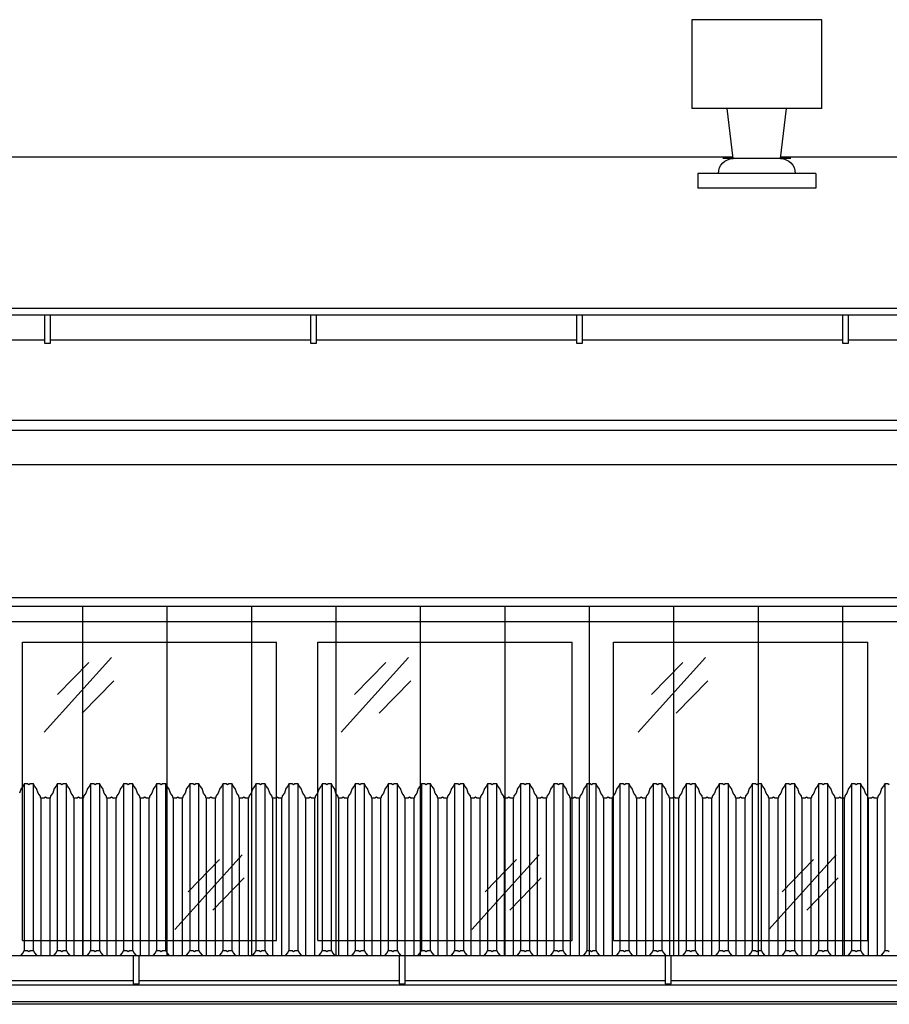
# Model space of a CAD drawing. Header units: millimetres. Extents: x 59331 to 112314, y -16110 to 34390.
# Tile 29 of 198: x 64796 to 65091, y -2169 to -1836. Entities that reach past the tile are written whole.
import ezdxf

# ---------------------------------------------------------------- set-up
doc = ezdxf.new("R2010")
doc.units = ezdxf.units.MM
doc.set_wipeout_variables(frame=1)
for name, color, linetype in [('_HSA_STOLARKA_ZEWNĘTRZNA', 132, 'Continuous'), ('_HSA_WIDOKOWE', 1, 'Continuous'), ('_HSA_WIDOKOWE_CIENKIE', 8, 'Continuous'), ('_HSA_ŚCIANY_CIENKIE', 2, 'Continuous'), ('_HSA_ŚCIANY_DZIAŁOWE', 6, 'Continuous')]:
    doc.layers.add(name, color=color, linetype=linetype)

# ---------------------------------------------------------------- blocks, each defined once
blk = doc.blocks.new('A$C40757a77')
blk.add_wipeout([(-1186, 115), (-1186, 0), (-586, 0), (-586, 115)])
for p, q in [((-1079, 7), (-1079, 108)), ((-1079, 108), (-993, 108)), ((-993, 7), (-993, 108)), ((-979, 7), (-979, 108)), ((-979, 108), (-893, 108)), ((-893, 7), (-893, 108)), ((-879, 7), (-879, 108)), ((-879, 108), (-793, 108)), ((-793, 7), (-793, 108)), ((-1079, 7), (-993, 7)), ((-979, 7), (-893, 7)), ((-879, 7), (-793, 7))]:
    blk.add_line(p, q)
at = {"ltscale": 10}
blk.add_lwpolyline([(-1186, 115), (-586, 115), (-586, 0), (-1186, 0)], close=True, dxfattribs=at)
at = {"layer": '_HSA_WIDOKOWE_CIENKIE', "color": 9}
for points in [[(-1071.63, 77.51), (-1048.83, 102.73)], [(-1067.15, 90.23), (-1056.52, 101.14)], [(-971.13, 77.51), (-948.33, 102.73)], [(-966.65, 90.23), (-956.02, 101.14)], [(-870.63, 77.51), (-847.83, 102.73)], [(-866.15, 90.23), (-855.52, 101.14)], [(-1058.76, 83.99), (-1048.13, 94.9)], [(-958.26, 83.99), (-947.63, 94.9)], [(-857.76, 83.99), (-847.13, 94.9)], [(-1027.45, 10.79), (-1004.64, 36.01)], [(-1022.97, 23.51), (-1012.34, 34.42)], [(-926.95, 10.79), (-904.14, 36.01)], [(-922.47, 23.51), (-911.84, 34.42)], [(-826.45, 10.79), (-803.64, 36.01)], [(-821.97, 23.51), (-811.34, 34.42)], [(-1014.57, 17.27), (-1003.94, 28.18)], [(-914.07, 17.27), (-903.44, 28.18)], [(-813.57, 17.27), (-802.94, 28.18)]]:
    blk.add_lwpolyline(points, dxfattribs=at)
blk = doc.blocks.new('A$Cd050fd5c')
at = {"transparency": 33554687}
h = blk.add_hatch(dxfattribs=at)
h.set_pattern_fill('ANSI31', color=256, scale=9, angle=45)
h.set_pattern_definition([(90, (-65884.325, 19154.596), (-28.575, 0), [])])
h.paths.add_polyline_path([(-3, -3), (-5398, -3), (-5398, -128), (-3, -128)])
for points in [[(0, 0), (-5401, 0), (-5401, -131), (0, -131)], [(-3, -3), (-5398, -3), (-5398, -128), (-3, -128)]]:
    blk.add_lwpolyline(points, close=True)
blk = doc.blocks.new('*U119')
blk.add_wipeout([(0, 8.5), (0, 0), (10264, 0), (10264, 8.5)])
for p, q in [((10264, 8.5), (0, 8.5)), ((10264, 0), (0, 0))]:
    blk.add_line(p, q)
for points in [[(4329.47, -1), (4331.47, -1), (4331.47, 8.5), (4329.47, 8.5)], [(4419.47, -1), (4421.47, -1), (4421.47, 8.5), (4419.47, 8.5)], [(4509.47, -1), (4511.47, -1), (4511.47, 8.5), (4509.47, 8.5)], [(4599.47, -1), (4601.47, -1), (4601.47, 8.5), (4599.47, 8.5)]]:
    blk.add_wipeout(points)
for points in [[(4329.47, -1), (4331.47, -1), (4331.47, 8.5), (4329.47, 8.5)], [(4419.47, -1), (4421.47, -1), (4421.47, 8.5), (4419.47, 8.5)], [(4509.47, -1), (4511.47, -1), (4511.47, 8.5), (4509.47, 8.5)], [(4599.47, -1), (4601.47, -1), (4601.47, 8.5), (4599.47, 8.5)]]:
    blk.add_lwpolyline(points, close=True)
blk = doc.blocks.new('DASZEK')
for points in [[(4656.7, 67.88), (4656.24, 68.18), (4655.13, 68.18), (4654.78, 67.44), (4654.1, 66.6), (4653.57, 65.07), (4652.88, 64.11), (4652.68, 63.41), (4651.56, 63.41), (4651.1, 63.7), (4650.65, 63.41), (4649.53, 63.41), (4649.32, 64.11), (4648.63, 65.07), (4648.11, 66.6), (4647.43, 67.44), (4647.08, 68.18), (4645.96, 68.18), (4645.5, 67.88), (4645.05, 68.18), (4643.93, 68.18), (4643.58, 67.44), (4642.9, 66.6), (4642.37, 65.07), (4641.68, 64.11), (4641.48, 63.41), (4640.36, 63.41), (4639.9, 63.7), (4639.45, 63.41), (4638.33, 63.41), (4638.13, 64.11), (4637.44, 65.07), (4636.91, 66.6), (4636.23, 67.44), (4635.88, 68.18), (4634.76, 68.18), (4634.31, 67.88), (4633.85, 68.18), (4632.73, 68.18), (4632.38, 67.44), (4631.7, 66.6), (4631.18, 65.07), (4630.49, 64.11), (4630.28, 63.41), (4629.16, 63.41), (4628.71, 63.7), (4628.25, 63.41), (4627.13, 63.41), (4626.93, 64.11), (4626.24, 65.07), (4625.71, 66.6), (4625.03, 67.44), (4624.68, 68.18), (4623.57, 68.18), (4623.11, 67.88), (4622.65, 68.18), (4621.54, 68.18), (4621.19, 67.44), (4620.51, 66.6), (4619.98, 65.07), (4619.29, 64.11), (4619.08, 63.41), (4617.97, 63.41), (4617.51, 63.7), (4617.05, 63.41), (4615.94, 63.41), (4615.73, 64.11), (4615.04, 65.07), (4614.51, 66.6), (4613.83, 67.44), (4613.48, 68.18), (4612.37, 68.18), (4611.91, 67.88), (4611.45, 68.18), (4610.34, 68.18), (4609.99, 67.44), (4609.31, 66.6), (4608.78, 65.07), (4608.09, 64.11), (4607.88, 63.41), (4606.77, 63.41), (4606.31, 63.7), (4605.85, 63.41), (4604.74, 63.41), (4604.53, 64.11), (4603.84, 65.07), (4603.31, 66.6), (4602.63, 67.44), (4602.28, 68.18), (4601.17, 68.18), (4600.71, 67.88), (4600.25, 68.18), (4599.14, 68.18), (4598.79, 67.44), (4598.11, 66.6), (4597.58, 65.07), (4596.89, 64.11), (4596.68, 63.41), (4595.57, 63.41), (4595.11, 63.7), (4594.65, 63.41), (4593.54, 63.41), (4593.33, 64.11), (4592.64, 65.07), (4592.11, 66.6), (4591.43, 67.44), (4591.08, 68.18), (4589.97, 68.18), (4589.51, 67.88), (4589.05, 68.18), (4587.94, 68.18), (4587.59, 67.44), (4586.91, 66.6), (4586.38, 65.07), (4585.69, 64.11), (4585.49, 63.41), (4584.37, 63.41), (4583.91, 63.7), (4583.46, 63.41), (4582.34, 63.41), (4582.13, 64.11), (4581.44, 65.07), (4580.92, 66.6), (4580.24, 67.44), (4579.89, 68.18), (4578.77, 68.18), (4578.31, 67.88), (4577.86, 68.18), (4576.74, 68.18), (4576.39, 67.44), (4575.71, 66.6), (4575.18, 65.07), (4574.49, 64.11), (4574.29, 63.41), (4573.17, 63.41), (4572.71, 63.7), (4572.26, 63.41), (4571.14, 63.41), (4570.94, 64.11), (4570.25, 65.07), (4569.72, 66.6), (4569.04, 67.44), (4568.69, 68.18), (4567.57, 68.18), (4567.12, 67.88), (4566.66, 68.18), (4565.54, 68.18), (4565.19, 67.44), (4564.51, 66.6), (4563.99, 65.07), (4563.3, 64.11), (4563.09, 63.41), (4561.97, 63.41), (4561.52, 63.7), (4561.06, 63.41), (4559.94, 63.41), (4559.74, 64.11), (4559.05, 65.07), (4558.52, 66.6), (4557.84, 67.44), (4557.49, 68.18), (4556.38, 68.18), (4555.92, 67.88), (4555.46, 68.18), (4554.35, 68.18), (4554, 67.44), (4553.32, 66.6), (4552.79, 65.07), (4552.1, 64.11), (4551.89, 63.41), (4550.78, 63.41), (4550.32, 63.7), (4549.86, 63.41), (4548.75, 63.41), (4548.54, 64.11), (4547.85, 65.07), (4547.32, 66.6), (4546.64, 67.44), (4546.29, 68.18), (4545.18, 68.18), (4544.72, 67.88), (4544.26, 68.18), (4543.15, 68.18), (4542.8, 67.44), (4542.12, 66.6), (4541.59, 65.07), (4540.9, 64.11), (4540.69, 63.41), (4539.58, 63.41), (4539.12, 63.7), (4538.66, 63.41), (4537.55, 63.41), (4537.34, 64.11), (4536.65, 65.07), (4536.12, 66.6), (4535.44, 67.44), (4535.09, 68.18), (4533.98, 68.18), (4533.52, 67.88), (4533.06, 68.18), (4531.95, 68.18), (4531.6, 67.44), (4530.92, 66.6), (4530.39, 65.07), (4529.7, 64.11), (4529.49, 63.41), (4528.38, 63.41), (4527.92, 63.7), (4527.46, 63.41), (4526.35, 63.41), (4526.14, 64.11), (4525.45, 65.07), (4524.92, 66.6), (4524.24, 67.44), (4523.89, 68.18), (4522.78, 68.18), (4522.32, 67.88), (4521.86, 68.18), (4520.75, 68.18), (4520.4, 67.44), (4519.72, 66.6), (4519.19, 65.07), (4518.5, 64.11), (4518.3, 63.41), (4517.18, 63.41), (4516.72, 63.7), (4516.27, 63.41), (4515.15, 63.41), (4514.94, 64.11), (4514.25, 65.07), (4513.73, 66.6), (4513.05, 67.44), (4512.7, 68.18), (4511.58, 68.18), (4511.12, 67.88), (4510.67, 68.18), (4509.55, 68.18), (4509.2, 67.44), (4508.52, 66.6), (4507.99, 65.07), (4507.3, 64.11), (4507.1, 63.41), (4505.98, 63.41), (4505.52, 63.7), (4505.07, 63.41), (4503.95, 63.41), (4503.75, 64.11), (4503.06, 65.07), (4502.53, 66.6), (4501.85, 67.44), (4501.5, 68.18), (4500.38, 68.18), (4499.93, 67.88), (4499.47, 68.18), (4498.35, 68.18), (4498, 67.44), (4497.32, 66.6), (4496.8, 65.07), (4496.11, 64.11), (4495.9, 63.41), (4494.78, 63.41), (4494.33, 63.7), (4493.87, 63.41), (4492.75, 63.41), (4492.55, 64.11), (4491.86, 65.07), (4491.33, 66.6), (4490.65, 67.44), (4490.3, 68.18), (4489.19, 68.18), (4488.73, 67.88), (4488.27, 68.18), (4487.16, 68.18), (4486.81, 67.44), (4486.13, 66.6), (4485.6, 65.07), (4484.91, 64.11), (4484.7, 63.41), (4483.59, 63.41), (4483.13, 63.7), (4482.67, 63.41), (4481.56, 63.41), (4481.35, 64.11), (4480.66, 65.07), (4480.13, 66.6), (4479.45, 67.44), (4479.1, 68.18), (4477.99, 68.18), (4477.53, 67.88), (4477.07, 68.18), (4475.96, 68.18), (4475.61, 67.44), (4474.93, 66.6), (4474.4, 65.07), (4473.71, 64.11), (4473.5, 63.41), (4472.39, 63.41), (4471.93, 63.7), (4471.47, 63.41), (4470.36, 63.41), (4470.15, 64.11), (4469.46, 65.07), (4468.93, 66.6), (4468.25, 67.44), (4467.9, 68.18), (4466.79, 68.18), (4466.33, 67.88), (4465.87, 68.18), (4464.76, 68.18), (4464.41, 67.44), (4463.73, 66.6), (4463.2, 65.07), (4462.51, 64.11), (4462.3, 63.41), (4461.19, 63.41), (4460.73, 63.7), (4460.27, 63.41), (4459.16, 63.41), (4458.95, 64.11), (4458.26, 65.07), (4457.73, 66.6), (4457.05, 67.44), (4456.7, 68.18), (4455.59, 68.18), (4455.13, 67.88), (4454.67, 68.18), (4453.56, 68.18), (4453.21, 67.44), (4452.53, 66.6), (4452, 65.07), (4451.31, 64.11), (4451.11, 63.41), (4449.99, 63.41), (4449.53, 63.7), (4449.08, 63.41), (4447.96, 63.41), (4447.75, 64.11), (4447.06, 65.07), (4446.54, 66.6), (4445.86, 67.44), (4445.51, 68.18), (4444.39, 68.18), (4443.93, 67.88), (4443.48, 68.18), (4442.36, 68.18), (4442.01, 67.44), (4441.33, 66.6), (4440.8, 65.07), (4440.11, 64.11), (4439.91, 63.41), (4438.79, 63.41), (4438.34, 63.7), (4437.88, 63.41), (4436.76, 63.41), (4436.56, 64.11), (4435.87, 65.07), (4435.34, 66.6), (4434.66, 67.44), (4434.31, 68.18), (4433.19, 68.18), (4432.74, 67.88), (4432.28, 68.18), (4431.16, 68.18), (4430.81, 67.44), (4430.13, 66.6), (4429.61, 65.07), (4428.92, 64.11), (4428.71, 63.41), (4427.59, 63.41), (4427.14, 63.7), (4426.68, 63.41), (4425.56, 63.41), (4425.36, 64.11), (4424.67, 65.07), (4424.14, 66.6), (4423.46, 67.44), (4423.11, 68.18), (4422, 68.18), (4421.54, 67.88), (4421.08, 68.18), (4419.97, 68.18), (4419.62, 67.44), (4418.94, 66.6), (4418.41, 65.07), (4417.72, 64.11), (4417.51, 63.41), (4416.4, 63.41), (4415.94, 63.7), (4415.48, 63.41), (4414.37, 63.41), (4414.16, 64.11), (4413.47, 65.07), (4412.94, 66.6), (4412.26, 67.44), (4411.91, 68.18), (4410.8, 68.18), (4410.34, 67.88), (4409.88, 68.18), (4408.77, 68.18), (4408.42, 67.44), (4407.74, 66.6), (4407.21, 65.07), (4406.52, 64.11), (4406.31, 63.41), (4405.2, 63.41), (4404.74, 63.7), (4404.28, 63.41), (4403.17, 63.41), (4402.96, 64.11), (4402.27, 65.07), (4401.74, 66.6), (4401.06, 67.44), (4400.71, 68.18), (4399.6, 68.18), (4399.14, 67.88), (4398.68, 68.18), (4397.57, 68.18), (4397.22, 67.44), (4396.54, 66.6), (4396.01, 65.07), (4395.32, 64.11), (4395.11, 63.41), (4394, 63.41), (4393.54, 63.7), (4393.08, 63.41), (4391.97, 63.41), (4391.76, 64.11), (4391.07, 65.07), (4390.54, 66.6), (4389.86, 67.44), (4389.51, 68.18), (4388.4, 68.18), (4387.94, 67.88), (4387.48, 68.18), (4386.37, 68.18), (4386.02, 67.44), (4385.34, 66.6), (4384.81, 65.07), (4384.12, 64.11), (4383.92, 63.41), (4382.8, 63.41), (4382.34, 63.7), (4381.89, 63.41), (4380.77, 63.41), (4380.56, 64.11), (4379.87, 65.07), (4379.35, 66.6), (4378.67, 67.44), (4378.32, 68.18), (4377.2, 68.18), (4376.74, 67.88), (4376.29, 68.18), (4375.17, 68.18), (4374.82, 67.44), (4374.14, 66.6), (4373.61, 65.07), (4372.92, 64.11), (4372.72, 63.41), (4371.6, 63.41), (4371.15, 63.7), (4370.69, 63.41), (4369.57, 63.41), (4369.37, 64.11), (4368.68, 65.07), (4368.15, 66.6), (4367.47, 67.44), (4367.12, 68.18), (4366, 68.18), (4365.55, 67.88), (4365.09, 68.18), (4363.97, 68.18), (4363.62, 67.44), (4362.94, 66.6), (4362.42, 65.07)], [(4362.42, 8.69), (4362.94, 10.22), (4363.62, 11.06), (4363.97, 11.8), (4365.09, 11.8), (4365.55, 11.5), (4366, 11.8), (4367.12, 11.8), (4367.47, 11.06), (4368.15, 10.22), (4368.68, 8.69), (4369.37, 7.73), (4369.57, 7.03), (4370.69, 7.03), (4371.15, 7.32), (4371.6, 7.03), (4372.72, 7.03), (4372.92, 7.73), (4373.61, 8.69), (4374.14, 10.22), (4374.82, 11.06), (4375.17, 11.8), (4376.29, 11.8), (4376.74, 11.5), (4377.2, 11.8), (4378.32, 11.8), (4378.67, 11.06), (4379.35, 10.22), (4379.87, 8.69), (4380.56, 7.73), (4380.77, 7.03), (4381.89, 7.03), (4382.34, 7.32), (4382.8, 7.03), (4383.92, 7.03), (4384.12, 7.73), (4384.81, 8.69), (4385.34, 10.22), (4386.02, 11.06), (4386.37, 11.8), (4387.48, 11.8), (4387.94, 11.5), (4388.4, 11.8), (4389.51, 11.8), (4389.86, 11.06), (4390.54, 10.22), (4391.07, 8.69), (4391.76, 7.73), (4391.97, 7.03), (4393.08, 7.03), (4393.54, 7.32), (4394, 7.03), (4395.11, 7.03), (4395.32, 7.73), (4396.01, 8.69), (4396.54, 10.22), (4397.22, 11.06), (4397.57, 11.8), (4398.68, 11.8), (4399.14, 11.5), (4399.6, 11.8), (4400.71, 11.8), (4401.06, 11.06), (4401.74, 10.22), (4402.27, 8.69), (4402.96, 7.73), (4403.17, 7.03), (4404.28, 7.03), (4404.74, 7.32), (4405.2, 7.03), (4406.31, 7.03), (4406.52, 7.73), (4407.21, 8.69), (4407.74, 10.22), (4408.42, 11.06), (4408.77, 11.8), (4409.88, 11.8), (4410.34, 11.5), (4410.8, 11.8), (4411.91, 11.8), (4412.26, 11.06), (4412.94, 10.22), (4413.47, 8.69), (4414.16, 7.73), (4414.37, 7.03), (4415.48, 7.03), (4415.94, 7.32), (4416.4, 7.03), (4417.51, 7.03), (4417.72, 7.73), (4418.41, 8.69), (4418.94, 10.22), (4419.62, 11.06), (4419.97, 11.8), (4421.08, 11.8), (4421.54, 11.5), (4422, 11.8), (4423.11, 11.8), (4423.46, 11.06), (4424.14, 10.22), (4424.67, 8.69), (4425.36, 7.73), (4425.56, 7.03), (4426.68, 7.03), (4427.14, 7.32), (4427.59, 7.03), (4428.71, 7.03), (4428.92, 7.73), (4429.61, 8.69), (4430.13, 10.22), (4430.81, 11.06), (4431.16, 11.8), (4432.28, 11.8), (4432.74, 11.5), (4433.19, 11.8), (4434.31, 11.8), (4434.66, 11.06), (4435.34, 10.22), (4435.87, 8.69), (4436.56, 7.73), (4436.76, 7.03), (4437.88, 7.03), (4438.34, 7.32), (4438.79, 7.03), (4439.91, 7.03), (4440.11, 7.73), (4440.8, 8.69), (4441.33, 10.22), (4442.01, 11.06), (4442.36, 11.8), (4443.48, 11.8), (4443.93, 11.5), (4444.39, 11.8), (4445.51, 11.8), (4445.86, 11.06), (4446.54, 10.22), (4447.06, 8.69), (4447.75, 7.73), (4447.96, 7.03), (4449.08, 7.03), (4449.53, 7.32), (4449.99, 7.03), (4451.11, 7.03), (4451.31, 7.73), (4452, 8.69), (4452.53, 10.22), (4453.21, 11.06), (4453.56, 11.8), (4454.67, 11.8), (4455.13, 11.5), (4455.59, 11.8), (4456.7, 11.8), (4457.05, 11.06), (4457.73, 10.22), (4458.26, 8.69), (4458.95, 7.73), (4459.16, 7.03), (4460.27, 7.03), (4460.73, 7.32), (4461.19, 7.03), (4462.3, 7.03), (4462.51, 7.73), (4463.2, 8.69), (4463.73, 10.22), (4464.41, 11.06), (4464.76, 11.8), (4465.87, 11.8), (4466.33, 11.5), (4466.79, 11.8), (4467.9, 11.8), (4468.25, 11.06), (4468.93, 10.22), (4469.46, 8.69), (4470.15, 7.73), (4470.36, 7.03), (4471.47, 7.03), (4471.93, 7.32), (4472.39, 7.03), (4473.5, 7.03), (4473.71, 7.73), (4474.4, 8.69), (4474.93, 10.22), (4475.61, 11.06), (4475.96, 11.8), (4477.07, 11.8), (4477.53, 11.5), (4477.99, 11.8), (4479.1, 11.8), (4479.45, 11.06), (4480.13, 10.22), (4480.66, 8.69), (4481.35, 7.73), (4481.56, 7.03), (4482.67, 7.03), (4483.13, 7.32), (4483.59, 7.03), (4484.7, 7.03), (4484.91, 7.73), (4485.6, 8.69), (4486.13, 10.22), (4486.81, 11.06), (4487.16, 11.8), (4488.27, 11.8), (4488.73, 11.5), (4489.19, 11.8), (4490.3, 11.8), (4490.65, 11.06), (4491.33, 10.22), (4491.86, 8.69), (4492.55, 7.73), (4492.75, 7.03), (4493.87, 7.03), (4494.33, 7.32), (4494.78, 7.03), (4495.9, 7.03), (4496.11, 7.73), (4496.8, 8.69), (4497.32, 10.22), (4498, 11.06), (4498.35, 11.8), (4499.47, 11.8), (4499.93, 11.5), (4500.38, 11.8), (4501.5, 11.8), (4501.85, 11.06), (4502.53, 10.22), (4503.06, 8.69), (4503.75, 7.73), (4503.95, 7.03), (4505.07, 7.03), (4505.52, 7.32), (4505.98, 7.03), (4507.1, 7.03), (4507.3, 7.73), (4507.99, 8.69), (4508.52, 10.22), (4509.2, 11.06), (4509.55, 11.8), (4510.67, 11.8), (4511.12, 11.5), (4511.58, 11.8), (4512.7, 11.8), (4513.05, 11.06), (4513.73, 10.22), (4514.25, 8.69), (4514.94, 7.73), (4515.15, 7.03), (4516.27, 7.03), (4516.72, 7.32), (4517.18, 7.03), (4518.3, 7.03), (4518.5, 7.73), (4519.19, 8.69), (4519.72, 10.22), (4520.4, 11.06), (4520.75, 11.8), (4521.86, 11.8), (4522.32, 11.5), (4522.78, 11.8), (4523.89, 11.8), (4524.24, 11.06), (4524.92, 10.22), (4525.45, 8.69), (4526.14, 7.73), (4526.35, 7.03), (4527.46, 7.03), (4527.92, 7.32), (4528.38, 7.03), (4529.49, 7.03), (4529.7, 7.73), (4530.39, 8.69), (4530.92, 10.22), (4531.6, 11.06), (4531.95, 11.8), (4533.06, 11.8), (4533.52, 11.5), (4533.98, 11.8), (4535.09, 11.8), (4535.44, 11.06), (4536.12, 10.22), (4536.65, 8.69), (4537.34, 7.73), (4537.55, 7.03), (4538.66, 7.03), (4539.12, 7.32), (4539.58, 7.03), (4540.69, 7.03), (4540.9, 7.73), (4541.59, 8.69), (4542.12, 10.22), (4542.8, 11.06), (4543.15, 11.8), (4544.26, 11.8), (4544.72, 11.5), (4545.18, 11.8), (4546.29, 11.8), (4546.64, 11.06), (4547.32, 10.22), (4547.85, 8.69), (4548.54, 7.73), (4548.75, 7.03), (4549.86, 7.03), (4550.32, 7.32), (4550.78, 7.03), (4551.89, 7.03), (4552.1, 7.73), (4552.79, 8.69), (4553.32, 10.22), (4554, 11.06), (4554.35, 11.8), (4555.46, 11.8), (4555.92, 11.5), (4556.38, 11.8), (4557.49, 11.8), (4557.84, 11.06), (4558.52, 10.22), (4559.05, 8.69), (4559.74, 7.73), (4559.94, 7.03), (4561.06, 7.03), (4561.52, 7.32), (4561.97, 7.03), (4563.09, 7.03), (4563.3, 7.73), (4563.99, 8.69), (4564.51, 10.22), (4565.19, 11.06), (4565.54, 11.8), (4566.66, 11.8), (4567.12, 11.5), (4567.57, 11.8), (4568.69, 11.8), (4569.04, 11.06), (4569.72, 10.22), (4570.25, 8.69), (4570.94, 7.73), (4571.14, 7.03), (4572.26, 7.03), (4572.71, 7.32), (4573.17, 7.03), (4574.29, 7.03), (4574.49, 7.73), (4575.18, 8.69), (4575.71, 10.22), (4576.39, 11.06), (4576.74, 11.8), (4577.86, 11.8), (4578.31, 11.5), (4578.77, 11.8), (4579.89, 11.8), (4580.24, 11.06), (4580.92, 10.22), (4581.44, 8.69), (4582.13, 7.73), (4582.34, 7.03), (4583.46, 7.03), (4583.91, 7.32), (4584.37, 7.03), (4585.49, 7.03), (4585.69, 7.73), (4586.38, 8.69), (4586.91, 10.22), (4587.59, 11.06), (4587.94, 11.8), (4589.05, 11.8), (4589.51, 11.5), (4589.97, 11.8), (4591.08, 11.8), (4591.43, 11.06), (4592.11, 10.22), (4592.64, 8.69), (4593.33, 7.73), (4593.54, 7.03), (4594.65, 7.03), (4595.11, 7.32), (4595.57, 7.03), (4596.68, 7.03), (4596.89, 7.73), (4597.58, 8.69), (4598.11, 10.22), (4598.79, 11.06), (4599.14, 11.8), (4600.25, 11.8), (4600.71, 11.5), (4601.17, 11.8), (4602.28, 11.8), (4602.63, 11.06), (4603.31, 10.22), (4603.84, 8.69), (4604.53, 7.73), (4604.74, 7.03), (4605.85, 7.03), (4606.31, 7.32), (4606.77, 7.03), (4607.88, 7.03), (4608.09, 7.73), (4608.78, 8.69), (4609.31, 10.22), (4609.99, 11.06), (4610.34, 11.8), (4611.45, 11.8), (4611.91, 11.5), (4612.37, 11.8), (4613.48, 11.8), (4613.83, 11.06), (4614.51, 10.22), (4615.04, 8.69), (4615.73, 7.73), (4615.94, 7.03), (4617.05, 7.03), (4617.51, 7.32), (4617.97, 7.03), (4619.08, 7.03), (4619.29, 7.73), (4619.98, 8.69), (4620.51, 10.22), (4621.19, 11.06), (4621.54, 11.8), (4622.65, 11.8), (4623.11, 11.5), (4623.57, 11.8), (4624.68, 11.8), (4625.03, 11.06), (4625.71, 10.22), (4626.24, 8.69), (4626.93, 7.73), (4627.13, 7.03), (4628.25, 7.03), (4628.71, 7.32), (4629.16, 7.03), (4630.28, 7.03), (4630.49, 7.73), (4631.18, 8.69), (4631.7, 10.22), (4632.38, 11.06), (4632.73, 11.8), (4633.85, 11.8), (4634.31, 11.5), (4634.76, 11.8), (4635.88, 11.8), (4636.23, 11.06), (4636.91, 10.22), (4637.44, 8.69), (4638.13, 7.73), (4638.33, 7.03), (4639.45, 7.03), (4639.9, 7.32), (4640.36, 7.03), (4641.48, 7.03), (4641.68, 7.73), (4642.37, 8.69), (4642.9, 10.22), (4643.58, 11.06), (4643.93, 11.8), (4645.05, 11.8), (4645.5, 11.5), (4645.96, 11.8), (4647.08, 11.8), (4647.43, 11.06), (4648.11, 10.22), (4648.63, 8.69), (4649.32, 7.73), (4649.53, 7.03), (4650.65, 7.03), (4651.1, 7.32), (4651.56, 7.03), (4652.68, 7.03), (4652.88, 7.73), (4653.57, 8.69), (4654.1, 10.22), (4654.78, 11.06), (4655.13, 11.8), (4656.24, 11.8), (4656.7, 11.5)]]:
    blk.add_lwpolyline(points)
at = {"layer": '_HSA_WIDOKOWE_CIENKIE'}
for p, q in [((4363.97, 68.18), (4363.97, 11.8)), ((4367.12, 11.8), (4367.12, 68.18)), ((4375.17, 68.18), (4375.17, 11.8)), ((4378.32, 11.8), (4378.32, 68.18)), ((4386.37, 68.18), (4386.37, 11.8)), ((4389.51, 11.8), (4389.51, 68.18)), ((4397.57, 68.18), (4397.57, 11.8)), ((4400.71, 11.8), (4400.71, 68.18)), ((4408.77, 68.18), (4408.77, 11.8)), ((4411.91, 11.8), (4411.91, 68.18)), ((4419.97, 68.18), (4419.97, 11.8)), ((4423.11, 11.8), (4423.11, 68.18)), ((4431.16, 68.18), (4431.16, 11.8)), ((4434.31, 11.8), (4434.31, 68.18)), ((4442.36, 68.18), (4442.36, 11.8)), ((4445.51, 11.8), (4445.51, 68.18)), ((4453.56, 68.18), (4453.56, 11.8)), ((4456.7, 11.8), (4456.7, 68.18)), ((4464.76, 68.18), (4464.76, 11.8)), ((4467.9, 11.8), (4467.9, 68.18)), ((4475.96, 68.18), (4475.96, 11.8)), ((4479.1, 11.8), (4479.1, 68.18)), ((4487.16, 68.18), (4487.16, 11.8)), ((4490.3, 11.8), (4490.3, 68.18)), ((4498.35, 68.18), (4498.35, 11.8)), ((4501.5, 11.8), (4501.5, 68.18)), ((4509.55, 68.18), (4509.55, 11.8)), ((4512.7, 11.8), (4512.7, 68.18)), ((4520.75, 68.18), (4520.75, 11.8)), ((4523.89, 11.8), (4523.89, 68.18)), ((4531.95, 68.18), (4531.95, 11.8)), ((4535.09, 11.8), (4535.09, 68.18)), ((4543.15, 68.18), (4543.15, 11.8)), ((4546.29, 11.8), (4546.29, 68.18)), ((4554.35, 68.18), (4554.35, 11.8)), ((4557.49, 11.8), (4557.49, 68.18)), ((4565.54, 68.18), (4565.54, 11.8)), ((4568.69, 11.8), (4568.69, 68.18)), ((4576.74, 68.18), (4576.74, 11.8)), ((4579.89, 11.8), (4579.89, 68.18)), ((4587.94, 68.18), (4587.94, 11.8)), ((4591.08, 11.8), (4591.08, 68.18)), ((4599.14, 68.18), (4599.14, 11.8)), ((4602.28, 11.8), (4602.28, 68.18)), ((4610.34, 68.18), (4610.34, 11.8)), ((4613.48, 11.8), (4613.48, 68.18)), ((4621.54, 68.18), (4621.54, 11.8)), ((4624.68, 11.8), (4624.68, 68.18)), ((4632.73, 68.18), (4632.73, 11.8)), ((4635.88, 11.8), (4635.88, 68.18)), ((4643.93, 68.18), (4643.93, 11.8)), ((4647.08, 11.8), (4647.08, 68.18)), ((4655.13, 68.18), (4655.13, 11.8)), ((4369.57, 63.41), (4369.57, 7.03)), ((4372.72, 7.03), (4372.72, 63.41)), ((4380.77, 63.41), (4380.77, 7.03)), ((4383.92, 7.03), (4383.92, 63.41)), ((4391.97, 63.41), (4391.97, 7.03)), ((4395.11, 7.03), (4395.11, 63.41)), ((4403.17, 63.41), (4403.17, 7.03)), ((4406.31, 7.03), (4406.31, 63.41)), ((4414.37, 63.41), (4414.37, 7.03)), ((4417.51, 7.03), (4417.51, 63.41)), ((4425.56, 63.41), (4425.56, 7.03)), ((4428.71, 7.03), (4428.71, 63.41)), ((4436.76, 63.41), (4436.76, 7.03)), ((4439.91, 7.03), (4439.91, 63.41)), ((4447.96, 63.41), (4447.96, 7.03)), ((4451.11, 7.03), (4451.11, 63.41)), ((4459.16, 63.41), (4459.16, 7.03)), ((4462.3, 7.03), (4462.3, 63.41)), ((4470.36, 63.41), (4470.36, 7.03)), ((4473.5, 7.03), (4473.5, 63.41)), ((4481.56, 63.41), (4481.56, 7.03)), ((4484.7, 7.03), (4484.7, 63.41)), ((4492.75, 63.41), (4492.75, 7.03)), ((4495.9, 7.03), (4495.9, 63.41)), ((4503.95, 63.41), (4503.95, 7.03)), ((4507.1, 7.03), (4507.1, 63.41)), ((4515.15, 63.41), (4515.15, 7.03)), ((4518.3, 7.03), (4518.3, 63.41)), ((4526.35, 63.41), (4526.35, 7.03)), ((4529.49, 7.03), (4529.49, 63.41)), ((4537.55, 63.41), (4537.55, 7.03)), ((4540.69, 7.03), (4540.69, 63.41)), ((4548.75, 63.41), (4548.75, 7.03)), ((4551.89, 7.03), (4551.89, 63.41)), ((4559.94, 63.41), (4559.94, 7.03)), ((4563.09, 7.03), (4563.09, 63.41)), ((4571.14, 63.41), (4571.14, 7.03)), ((4574.29, 7.03), (4574.29, 63.41)), ((4582.34, 63.41), (4582.34, 7.03)), ((4585.49, 7.03), (4585.49, 63.41)), ((4593.54, 63.41), (4593.54, 7.03)), ((4596.68, 7.03), (4596.68, 63.41)), ((4604.74, 63.41), (4604.74, 7.03)), ((4607.88, 7.03), (4607.88, 63.41)), ((4615.94, 63.41), (4615.94, 7.03)), ((4619.08, 7.03), (4619.08, 63.41)), ((4627.13, 63.41), (4627.13, 7.03)), ((4630.28, 7.03), (4630.28, 63.41)), ((4638.33, 63.41), (4638.33, 7.03)), ((4641.48, 7.03), (4641.48, 63.41)), ((4649.53, 63.41), (4649.53, 7.03)), ((4652.68, 7.03), (4652.68, 63.41))]:
    blk.add_line(p, q, dxfattribs=at)
blk = doc.blocks.new('A$Ce0e96bf1')
blk.add_wipeout([(-40, 0), (0, 0), (0, 5), (-7, 5), (-7.01, 5.23), (-7.03, 5.56), (-7.1, 5.99), (-7.18, 6.33), (-7.29, 6.68), (-7.54, 7.26), (-7.74, 7.62), (-8, 8.01), (-8.23, 8.28), (-8.46, 8.54), (-8.73, 8.78), (-8.99, 9), (-9.33, 9.23), (-9.58, 9.38), (-9.94, 9.56), (-10.25, 9.69), (-10.68, 9.82), (-11.05, 9.91), (-11.35, 9.96), (-11.64, 9.99), (-12, 10), (-10, 27), (2, 27), (2, 57), (-42, 57), (-42, 27), (-30, 27), (-28, 10), (-28.21, 10), (-28.9, 9.92), (-29.15, 9.87), (-29.48, 9.77), (-29.81, 9.66), (-30.14, 9.52), (-30.38, 9.4), (-30.86, 9.1), (-31.1, 8.92), (-31.62, 8.44), (-31.76, 8.29), (-32.01, 7.99), (-32.16, 7.77), (-32.36, 7.45), (-32.5, 7.18), (-32.58, 7), (-32.71, 6.67), (-32.79, 6.44), (-32.89, 6.05), (-32.94, 5.8), (-32.98, 5.49), (-32.99, 5.25), (-32.99, 5), (-40, 5)])
for p, q in [((-42, 57), (2, 57)), ((-42, 27), (-42, 57)), ((2, 57), (2, 27)), ((-42, 27), (2, 27)), ((-28, 10), (-30, 27)), ((-12, 10), (-10, 27)), ((-31.54, 10), (-8.46, 10)), ((-40, 5), (0, 5)), ((-40, 5), (-40, 0)), ((0, 5), (0, 0)), ((-40, 0), (0, 0))]:
    blk.add_line(p, q)
for centre, start, end in [((-28, 5), 90, 180), ((-12, 5), 0, 90)]:
    blk.add_arc(centre, 5, start, end)
blk = doc.blocks.new('*U345')
blk.add_wipeout([(0, 8.5), (0, 0), (10234, 0), (10234, 8.5)])
for p, q in [((10234, 8.5), (0, 8.5)), ((10234, 0), (0, 0))]:
    blk.add_line(p, q)
for points in [[(4329.47, -1), (4331.47, -1), (4331.47, 8.5), (4329.47, 8.5)], [(4419.47, -1), (4421.47, -1), (4421.47, 8.5), (4419.47, 8.5)], [(4509.47, -1), (4511.47, -1), (4511.47, 8.5), (4509.47, 8.5)]]:
    blk.add_wipeout(points)
for points in [[(4329.47, -1), (4331.47, -1), (4331.47, 8.5), (4329.47, 8.5)], [(4419.47, -1), (4421.47, -1), (4421.47, 8.5), (4419.47, 8.5)], [(4509.47, -1), (4511.47, -1), (4511.47, 8.5), (4509.47, 8.5)]]:
    blk.add_lwpolyline(points, close=True)

msp = doc.modelspace()

# ---------------------------------------------------------------- linework, layer by layer
at = {"layer": '_HSA_WIDOKOWE_CIENKIE', "ltscale": 10}
msp.add_line((70765.83, -1882.61), (60475.33, -1882.61), dxfattribs=at)
at = {"layer": '_HSA_WIDOKOWE_CIENKIE'}
for p, q in [((70739.33, -2168.4), (60505.33, -2168.4)), ((70739.33, -2169.25), (60505.33, -2169.25))]:
    msp.add_line(p, q, dxfattribs=at)
at = {"layer": '_HSA_ŚCIANY_CIENKIE', "ltscale": 10}
for p, q in [((70739.33, -1933.82), (60475.33, -1933.82)), ((70739.33, -1971.69), (60475.33, -1971.69))]:
    msp.add_line(p, q, dxfattribs=at)
at = {"layer": '_HSA_ŚCIANY_DZIAŁOWE', "ltscale": 10}
for p, q in [((70739.33, -1975.14), (60475.33, -1975.14)), ((70739.33, -1986.69), (60475.33, -1986.69))]:
    msp.add_line(p, q, dxfattribs=at)

# ---------------------------------------------------------------- block references
at = {"layer": '_HSA_STOLARKA_ZEWNĘTRZNA', "ltscale": 10}
msp.add_blockref('A$C40757a77', (65876.33, -2154.69), dxfattribs=at)
at = {"layer": '_HSA_WIDOKOWE'}
msp.add_blockref('*U119', (60475.33, -1944.56), dxfattribs=at)

# ---------------------------------------------------------------- next in the draw order: block references
at = {"layer": '_HSA_WIDOKOWE', "ltscale": 10}
msp.add_blockref('DASZEK', (60433.95, -2162.86), dxfattribs=at)
at = {"layer": '_HSA_WIDOKOWE_CIENKIE', "ltscale": 10, "xscale": -1}
msp.add_blockref('A$Ce0e96bf1', (65025.81, -1893.11), dxfattribs=at)
at = {"layer": '_HSA_WIDOKOWE_CIENKIE'}
msp.add_blockref('A$Cd050fd5c', (65898.33, -2031.69), dxfattribs=at)

# ---------------------------------------------------------------- next in the draw order: block references
at = {"layer": '_HSA_WIDOKOWE'}
msp.add_blockref('*U345', (60505.33, -2161.31), dxfattribs=at)

doc.saveas('drawing.dxf')
